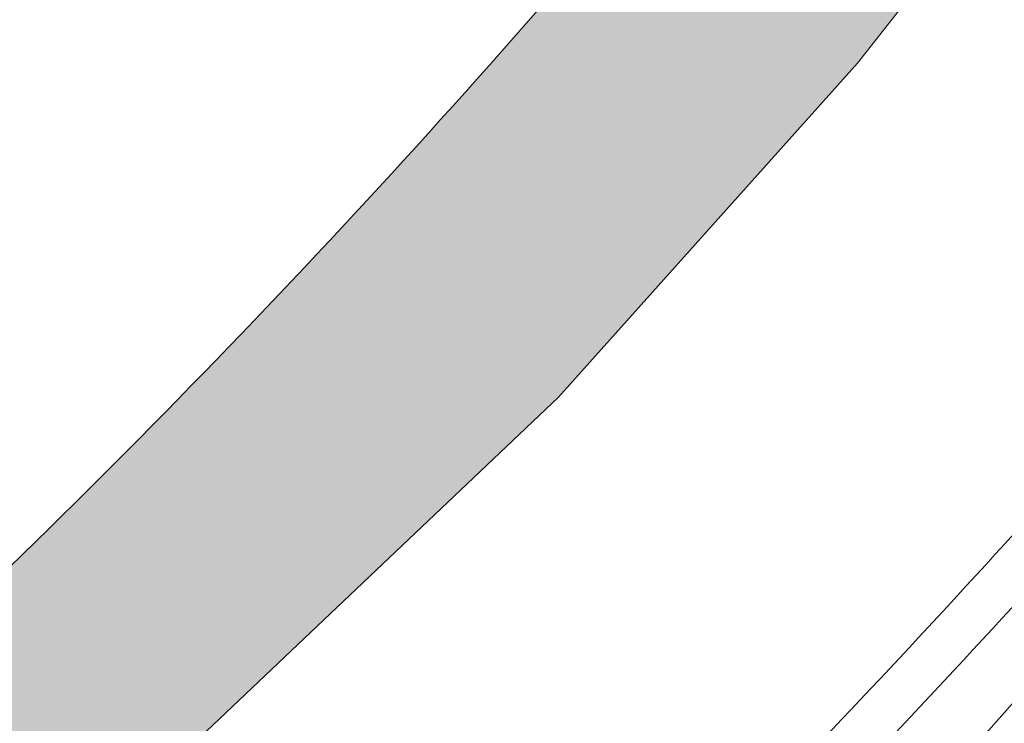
# Model space of a CAD drawing. Header units: metres. Extents: x 125349 to 128236, y 501602 to 503797.
# Tile 229 of 256: x 127780 to 127797, y 503139 to 503151. Entities that reach past the tile are written whole.
import ezdxf

# ---------------------------------------------------------------- set-up
doc = ezdxf.new("R2010")
doc.units = ezdxf.units.M
for name, color, linetype, lineweight in [('B-WE-GR-GROENVOORZIENING-GV', 80, 'CONTINUOUS', 18), ('B-WE-OG-WATER_SLOOT-GV', 120, 'CONTINUOUS', 18), ('B-WE-VH-GESLOTENVERHARDING_ASFALT-GV', 10, 'CONTINUOUS', 18), ('B-WE-VW-MARKERING_PICTOGRAM-G', 7, 'CONTINUOUS', 18)]:
    doc.layers.add(name, color=color, linetype=linetype, lineweight=lineweight)
doc.layers.add('B-WE-OG-WATER_SLOOT-V', color=7, linetype='CONTINUOUS', lineweight=18, true_color=0x73e9ff)

msp = doc.modelspace()

# ---------------------------------------------------------------- hatches: boundary and pattern name
at = {"layer": 'B-WE-OG-WATER_SLOOT-V'}
h = msp.add_hatch(color=256, dxfattribs=at)
edge = h.paths.add_edge_path()
edge.add_line((127417.499, 502877.742), (127414.104, 502877.361))
edge.add_line((127414.104, 502877.361), (127414.057, 502877.356))
edge.add_line((127414.057, 502877.356), (127413.946, 502877.343))
edge.add_arc((127423.4825353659, 502795.9336759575), 81.96599019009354, 96.68135099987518, 99.25786978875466)
edge.add_arc((127419.3132445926, 502814.2448405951), 63.23340274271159, 98.19847281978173, 103.4615177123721)
edge.add_arc((127428.2106786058, 502789.9458202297), 88.9865586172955, 105.3911535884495, 111.7819246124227)
edge.add_arc((127433.8872155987, 502770.9080837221), 108.7862569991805, 110.8374473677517, 114.8386428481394)
edge.add_line((127388.19, 502869.631), (127387.948, 502869.514))
edge.add_line((127387.948, 502869.514), (127381.038, 502866.175))
edge.add_arc((127395.6029357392, 502830.6488858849), 38.39586093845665, 112.2925645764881, 118.3269691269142)
edge.add_arc((127392.8742040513, 502833.3042861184), 34.78239568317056, 116.4454838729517, 123.7819824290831)
edge.add_line((127373.534, 502862.214), (127368.129, 502858.368))
edge.add_arc((127366.6315625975, 502860.6579957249), 2.736128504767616, 245.110284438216, 303.18083401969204, ccw=False)
edge.add_arc((127366.5550136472, 502860.6917174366), 2.735779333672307, 191.9982213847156, 246.8620649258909, ccw=False)
edge.add_line((127363.879, 502860.123), (127359.756, 502883.606))
edge.add_line((127359.756, 502883.606), (127359.664, 502884.132))
edge.add_line((127359.664, 502884.132), (127358.209, 502893.638))
edge.add_line((127358.209, 502893.638), (127354.042, 502918.753))
edge.add_arc((127353.3098367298, 502918.4960475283), 0.7759430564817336, 19.33850682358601, 51.58228781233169)
edge.add_arc((127353.294406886, 502918.3939832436), 0.8670194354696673, 54.97650491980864, 79.32578705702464)
edge.add_arc((127353.45, 502919.236), 0.01118033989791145, 63.43494882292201, 100.3048464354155)
edge.add_arc((127353.2964747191, 502918.380929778), 0.8792255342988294, 80.07613006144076, 97.80987438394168)
edge.add_line((127353.177, 502919.252), (127352.695, 502919.201))
edge.add_arc((127352.8561622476, 502918.5048488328), 0.714562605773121, 103.0346174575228, 148.331210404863)
edge.add_arc((127352.8188547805, 502918.3782530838), 0.7600165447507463, 138.6864788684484, 185.2280716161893)
edge.add_arc((127352.8595014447, 502918.3838294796), 0.801004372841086, 185.360362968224, 197.1225945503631)
edge.add_line((127352.094, 502918.148), (127352.145, 502917.703))
edge.add_line((127352.145, 502917.703), (127355.608, 502894.087))
edge.add_line((127355.608, 502894.087), (127357.414, 502881.68))
edge.add_line((127357.414, 502881.68), (127358.618, 502874.875))
edge.add_line((127358.618, 502874.875), (127362.328, 502855.852))
edge.add_arc((127365.5218282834, 502856.2839561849), 3.22290633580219, 187.7023547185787, 210.0103264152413)
edge.add_arc((127364.9667539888, 502855.8849389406), 2.543583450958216, 208.480670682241, 234.1203815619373)
edge.add_arc((127365.2137461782, 502855.9200627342), 2.722726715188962, 230.3394835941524, 276.7125285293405)
edge.add_arc((127365.2678630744, 502855.9023208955), 2.699275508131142, 275.6156506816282, 309.4501327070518)
edge.add_line((127366.983, 502853.818), (127368.233, 502854.565))
edge.add_line((127368.233, 502854.565), (127373.334, 502858.72))
edge.add_arc((127384.6589769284, 502846.0270808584), 17.01074068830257, 121.82801758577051, 131.7402335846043, ccw=False)
edge.add_arc((127388.7962917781, 502837.6193078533), 26.35220216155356, 114.57220737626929, 119.8299044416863, ccw=False)
edge.add_line((127377.838, 502861.585), (127388.089, 502866.078))
edge.add_line((127388.089, 502866.078), (127394.69, 502869.027))
edge.add_arc((127413.0759970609, 502831.045415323), 42.19769736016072, 112.3290912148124, 115.83053872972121, ccw=False)
edge.add_arc((127417.5804058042, 502819.4753889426), 54.61198966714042, 108.39799196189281, 112.08873395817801, ccw=False)
edge.add_arc((127417.1174030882, 502818.6917951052), 55.21367062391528, 103.05222239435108, 107.6854280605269, ccw=False)
edge.add_arc((127416.4866072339, 502821.546091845), 52.29066603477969, 97.90391644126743, 103.08521735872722, ccw=False)
edge.add_line((127409.296, 502873.34), (127418.001, 502874.34))
edge.add_line((127418.001, 502874.34), (127419.402, 502874.54))
edge.add_line((127419.402, 502874.54), (127460.221, 502881.456))
edge.add_line((127460.221, 502881.456), (127468.825, 502883.204))
edge.add_arc((127487.8740016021, 502789.7017035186), 95.42297369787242, 97.9525204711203, 101.51514763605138, ccw=False)
edge.add_arc((127482.2965591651, 502837.0246699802), 47.79441566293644, 91.6192611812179, 99.17951483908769, ccw=False)
edge.add_arc((127481.0415658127, 502880.693204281), 4.107907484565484, 70.23068064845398, 91.33304164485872, ccw=False)
edge.add_arc((127480.2374683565, 502878.0588970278), 6.860241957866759, 54.89125631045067, 71.35246418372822, ccw=False)
edge.add_line((127484.183, 502883.671), (127491.675, 502877.047))
edge.add_line((127491.675, 502877.047), (127496.695, 502872.608))
edge.add_arc((127497.6702830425, 502873.4448433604), 1.285100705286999, 220.6313026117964, 271.1466583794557)
edge.add_arc((127497.676968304, 502873.4738971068), 1.314034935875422, 270.8298668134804, 324.2944389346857)
edge.add_line((127498.744, 502872.707), (127500, 502874.122))
edge.add_line((127500, 502874.122), (127510.881, 502886.525))
edge.add_arc((127514.9258915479, 502882.8817005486), 5.44378347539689, 125.2376038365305, 137.9901233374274, ccw=False)
edge.add_arc((127514.236546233, 502883.7073598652), 4.37254089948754, 105.9769723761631, 124.10204610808, ccw=False)
edge.add_line((127513.033, 502887.911), (127536.248, 502891.968))
edge.add_arc((127535.776353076, 502896.0229066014), 4.082244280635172, 276.6345522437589, 287.2366528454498)
edge.add_arc((127535.7495757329, 502896.0652950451), 4.130684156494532, 287.417170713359, 298.8704930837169)
edge.add_arc((127535.5205590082, 502895.8927140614), 4.099968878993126, 302.8408110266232, 329.3568019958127)
edge.add_line((127539.048, 502893.803), (127543.97, 502903.458))
edge.add_line((127543.97, 502903.458), (127546.229, 502907.505))
edge.add_line((127546.229, 502907.505), (127548.537, 502911.301))
edge.add_line((127548.537, 502911.301), (127551.196, 502915.498))
edge.add_line((127551.196, 502915.498), (127559.771, 502927.635))
edge.add_line((127559.771, 502927.635), (127569.701, 502941.871))
edge.add_line((127569.701, 502941.871), (127572.609, 502945.867))
edge.add_line((127572.609, 502945.867), (127581.635, 502957.852))
edge.add_line((127581.635, 502957.852), (127586.046, 502963.146))
edge.add_line((127586.046, 502963.146), (127619.543, 502999.977))
edge.add_line((127619.543, 502999.977), (127619.565, 503000))
edge.add_line((127619.565, 503000), (127634.867, 503016.069))
edge.add_line((127634.867, 503016.069), (127641.81, 503022.929))
edge.add_line((127641.81, 503022.929), (127649.204, 503029.642))
edge.add_line((127649.204, 503029.642), (127670.935, 503050.179))
edge.add_line((127670.935, 503050.179), (127676.442, 503055.376))
edge.add_line((127676.442, 503055.376), (127690.738, 503067.949))
edge.add_line((127690.738, 503067.949), (127707.373, 503081.841))
edge.add_line((127707.373, 503081.841), (127712.689, 503085.887))
edge.add_line((127712.689, 503085.887), (127737.288, 503104.247))
edge.add_line((127737.288, 503104.247), (127743.6, 503108.751))
edge.add_line((127743.6, 503108.751), (127759.56, 503119.687))
edge.add_line((127759.56, 503119.687), (127765.474, 503124.088))
edge.add_line((127765.474, 503124.088), (127774.514, 503131.265))
edge.add_line((127774.514, 503131.265), (127781.659, 503137.926))
edge.add_line((127781.659, 503137.926), (127789.002, 503144.889))
edge.add_line((127789.002, 503144.889), (127794.105, 503150.583))
edge.add_line((127794.105, 503150.583), (127800.488, 503158.689))
edge.add_line((127800.488, 503158.689), (127810.777, 503172.028))
edge.add_line((127810.777, 503172.028), (127825.108, 503192.552))
edge.add_line((127825.108, 503192.552), (127838.394, 503212.418))
edge.add_line((127838.394, 503212.418), (127843.43, 503220.112))
edge.add_line((127843.43, 503220.112), (127844.164, 503221.345))
edge.add_line((127844.164, 503221.345), (127844.723, 503222.356))
edge.add_line((127844.723, 503222.356), (127845.073, 503222.973))
edge.add_arc((127843.688682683, 503223.7591822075), 1.591985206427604, 330.4068682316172, 353.6823729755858)
edge.add_arc((127843.639272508, 503223.6619899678), 1.633590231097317, 357.2635761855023, 389.3627460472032)
edge.add_arc((127844.2675745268, 503223.6947610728), 1.105844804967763, 44.00393114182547, 93.08815682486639)
edge.add_arc((127844.1617295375, 503223.6092304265), 1.190668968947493, 87.77287389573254, 123.0714487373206)
edge.add_line((127843.512, 503224.607), (127842.919, 503223.805))
edge.add_line((127842.919, 503223.805), (127842.067, 503223.038))
edge.add_line((127842.067, 503223.038), (127839.447, 503220.122))
edge.add_line((127839.447, 503220.122), (127836.854, 503217.256))
edge.add_line((127836.854, 503217.256), (127824.889, 503200.852))
edge.add_line((127824.889, 503200.852), (127813.128, 503184))
edge.add_line((127813.128, 503184), (127806.062, 503173.889))
edge.add_line((127806.062, 503173.889), (127788.647, 503151.488))
edge.add_arc((127667.3730589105, 503257.5605789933), 161.1172268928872, 311.7270927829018, 318.8253471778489, ccw=False)
edge.add_arc((127630.2803148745, 503300.8419887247), 218.1103712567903, 309.715638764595, 311.431774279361, ccw=False)
edge.add_line((127769.648, 503133.066), (127760.632, 503126.123))
edge.add_line((127760.632, 503126.123), (127742.763, 503113.295))
edge.add_line((127742.763, 503113.295), (127711.108, 503089.674))
edge.add_line((127711.108, 503089.674), (127686.971, 503070.017))
edge.add_line((127686.971, 503070.017), (127667.514, 503052.7))
edge.add_line((127667.514, 503052.7), (127647.865, 503034.179))
edge.add_arc((127647.2093284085, 503034.6045946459), 0.7816879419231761, 266.96931750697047, 327.01250745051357, ccw=False)
edge.add_arc((127647.2137214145, 503034.5865803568), 0.7639497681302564, 204.3991207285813, 266.56887063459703, ccw=False)
edge.add_line((127646.518, 503034.271), (127602.393, 503079.459))
edge.add_line((127602.393, 503079.459), (127579.805, 503102.37))
edge.add_arc((127574.4262436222, 503094.4812192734), 9.547977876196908, 55.71291356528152, 74.41173836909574)
edge.add_arc((127574.8288348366, 503094.6749936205), 9.259233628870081, 76.48956315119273, 92.82182896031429)
edge.add_arc((127574.823827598, 503094.6385762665), 9.29536280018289, 92.77995132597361, 98.8609359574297)
edge.add_arc((127574.5697656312, 503092.5692290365), 11.31523277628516, 95.97455199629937, 107.5967060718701)
edge.add_line((127571.149, 503103.355), (127566.809, 503101.614))
edge.add_line((127566.809, 503101.614), (127561.977, 503099.366))
edge.add_line((127561.977, 503099.366), (127558.346, 503096.926))
edge.add_arc((127560.2694383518, 503094.8258554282), 2.847845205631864, 132.4853211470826, 165.7678904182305)
edge.add_arc((127560.2777515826, 503094.8264730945), 2.855752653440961, 165.8209080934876, 194.2607679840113)
edge.add_line((127557.51, 503094.123), (127558.613, 503092.786))
edge.add_line((127558.613, 503092.786), (127559.721, 503091.864))
edge.add_line((127559.721, 503091.864), (127562.813, 503095.429))
edge.add_line((127562.813, 503095.429), (127564.7, 503096.544))
edge.add_arc((127594.4281477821, 503043.6909570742), 60.63997787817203, 114.18593768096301, 119.3563627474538, ccw=False)
edge.add_arc((127571.9852194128, 503092.7912163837), 6.664401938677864, 89.21950905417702, 111.11894739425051, ccw=False)
edge.add_arc((127572.3501006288, 503093.4539633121), 6.007293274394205, 69.23399443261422, 92.61519838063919, ccw=False)
edge.add_arc((127572.0160151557, 503093.4919677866), 6.098919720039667, 47.492170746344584, 66.17130432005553, ccw=False)
edge.add_line((127576.137, 503097.988), (127601.601, 503072.351))
edge.add_line((127601.601, 503072.351), (127602.075, 503071.867))
edge.add_line((127602.075, 503071.867), (127615.894, 503057.761))
edge.add_line((127615.894, 503057.761), (127641.389, 503031.735))
edge.add_arc((127638.9239632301, 503029.6975859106), 3.1980404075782, 15.942504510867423, 39.57457669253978, ccw=False)
edge.add_arc((127639.4670127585, 503030.3024484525), 2.5467213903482, -32.66276238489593, 6.166220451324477, ccw=False)
edge.add_arc((127639.5221749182, 503029.9626518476), 2.331028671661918, 303.8616662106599, 333.64953497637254, ccw=False)
edge.add_line((127640.821, 503028.027), (127621.823, 503009.208))
edge.add_line((127621.823, 503009.208), (127613.303, 503000))
edge.add_line((127613.303, 503000), (127589.067, 502973.545))
edge.add_line((127589.067, 502973.545), (127573.527, 502954.67))
edge.add_line((127573.527, 502954.67), (127560.387, 502936.189))
edge.add_line((127560.387, 502936.189), (127547.899, 502917.807))
edge.add_line((127547.899, 502917.807), (127535.207, 502897.375))
edge.add_arc((127532.0518470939, 502899.5612105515), 3.838555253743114, 309.7040226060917, 325.28184899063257, ccw=False)
edge.add_arc((127531.3728627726, 502901.3537040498), 5.68557185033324, 294.2054178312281, 303.4161696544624, ccw=False)
edge.add_line((127533.704, 502896.168), (127513.895, 502893.316))
edge.add_arc((127515.7818036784, 502885.2662247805), 8.267944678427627, 103.1915391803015, 116.9085366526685)
edge.add_arc((127515.7679597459, 502885.9588273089), 7.649992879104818, 119.1642862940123, 146.537187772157)
edge.add_line((127509.386, 502890.177), (127500, 502879.601))
edge.add_line((127500, 502879.601), (127498.792, 502878.268))
edge.add_arc((127497.4573269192, 502879.1835280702), 1.618500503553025, 265.98488129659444, 325.55156081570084, ccw=False)
edge.add_arc((127497.3838501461, 502879.1193211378), 1.550833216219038, 222.5297426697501, 268.5275679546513, ccw=False)
edge.add_line((127496.241, 502878.071), (127494.16, 502879.87))
edge.add_line((127494.16, 502879.87), (127489.535, 502883.868))
edge.add_arc((127503.332388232, 502900.0812736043), 21.28939085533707, 220.6662698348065, 229.6024372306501, ccw=False)
edge.add_arc((127504.0851791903, 502900.698687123), 22.26274626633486, 211.676545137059, 220.609036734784, ccw=False)
edge.add_arc((127482.6114901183, 502887.5456014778), 2.920088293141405, 30.0533566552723, 77.73127932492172)
edge.add_arc((127482.7552928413, 502887.4465422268), 2.990695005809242, 80.82811498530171, 125.2788041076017)
edge.add_arc((127477.0725187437, 502894.2358991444), 5.877929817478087, 296.8573994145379, 312.29421382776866, ccw=False)
edge.add_arc((127476.4231217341, 502894.3373520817), 6.284505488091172, 286.6710613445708, 301.72731596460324, ccw=False)
edge.add_line((127478.226, 502888.317), (127459.869, 502885.459))
edge.add_line((127459.869, 502885.459), (127459.919, 502884.408))
edge.add_line((127459.919, 502884.408), (127418.899, 502877.692))
edge.add_line((127418.899, 502877.692), (127417.499, 502877.742))

# ---------------------------------------------------------------- linework, layer by layer
at = {"layer": 'B-WE-GR-GROENVOORZIENING-GV', "flags": 128}
msp.add_lwpolyline([(127804.168, 503151.165), (127810.383, 503159.097), (127822.221, 503175.366), (127837.965, 503197.951), (127849.688, 503216.618), (127844.164, 503221.345), (127843.43, 503220.112), (127838.394, 503212.418), (127825.108, 503192.552), (127810.777, 503172.028), (127800.488, 503158.689), (127794.105, 503150.583), (127789.002, 503144.889), (127781.659, 503137.926), (127774.514, 503131.265), (127765.474, 503124.088), (127759.56, 503119.687), (127743.6, 503108.751), (127737.288, 503104.247), (127712.689, 503085.887), (127707.373, 503081.841), (127690.738, 503067.949), (127676.442, 503055.376)], dxfattribs=at)
at = {"layer": 'B-WE-GR-GROENVOORZIENING-GV'}
for points in [[(127793.991, 503139.557, 0.01895160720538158), (127804.168, 503151.165)], [(127794.589, 503138.99, 0.01892031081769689), (127804.812, 503150.651)], [(127793.991, 503139.557, -0.01787295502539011), (127783.801, 503129.548)]]:
    msp.add_lwpolyline(points, format="xyb", dxfattribs=at)
at = {"layer": 'B-WE-OG-WATER_SLOOT-GV', "flags": 128}
msp.add_lwpolyline([(127676.442, 503055.376), (127690.738, 503067.949), (127707.373, 503081.841), (127712.689, 503085.887), (127737.288, 503104.247), (127743.6, 503108.751), (127759.56, 503119.687), (127765.474, 503124.088), (127774.514, 503131.265), (127781.659, 503137.926), (127789.002, 503144.889), (127794.105, 503150.583), (127800.488, 503158.689), (127810.777, 503172.028), (127825.108, 503192.552), (127838.394, 503212.418), (127843.43, 503220.112), (127844.164, 503221.345), (127844.723, 503222.356)], dxfattribs=at)
at = {"layer": 'B-WE-OG-WATER_SLOOT-GV'}
msp.add_lwpolyline([(127788.647, 503151.488, -0.03098188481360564), (127774.61, 503137.315)], format="xyb", dxfattribs=at)
at = {"layer": 'B-WE-VH-GESLOTENVERHARDING_ASFALT-GV'}
msp.add_lwpolyline([(127804.812, 503150.651, -0.01892031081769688), (127794.589, 503138.99)], format="xyb", dxfattribs=at)
at = {"layer": 'B-WE-VW-MARKERING_PICTOGRAM-G', "flags": 128}
msp.add_lwpolyline([(127859.181, 503227.197), (127844.267, 503204.038), (127836.415, 503192.173), (127827.707, 503179.729), (127812.616, 503159.009), (127802.326, 503145.947), (127794.2, 503136.792), (127789.762, 503132.266), (127785.344, 503128.068), (127778.371, 503122.239), (127769.414, 503115.231), (127754.961, 503104.807), (127739.577, 503093.706), (127727.036, 503084.599), (127718.677, 503078.217), (127708.661, 503070.237), (127698.331, 503061.201)], dxfattribs=at)

doc.saveas('drawing.dxf')
